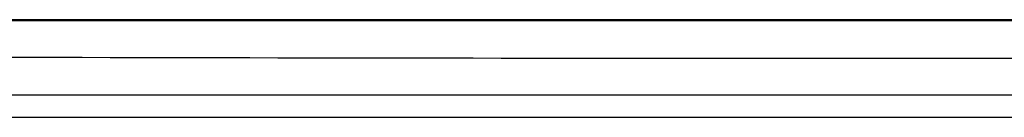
# Model space of a CAD drawing. Header units: millimetres. Extents: x 15231 to 16570, y 10019 to 11489.
# Tile 124 of 206: x 15966 to 16016, y 10738 to 10743. Entities that reach past the tile are written whole.
import ezdxf

# ---------------------------------------------------------------- set-up
doc = ezdxf.new("R2010")
doc.units = ezdxf.units.MM

msp = doc.modelspace()

# ---------------------------------------------------------------- linework, layer by layer
at = {"color": 7, "linetype": 'Continuous', "lineweight": 25}
for p, q in [((16107.188, 10742.844), (15924.906, 10742.844)), ((15923.2, 10739.002), (16108.896, 10739.002)), ((15921.65, 10737.857), (16110.444, 10737.857))]:
    msp.add_line(p, q, dxfattribs=at)
for points in [[(16107.188, 10742.796), (16076.809, 10742.79), (16046.428, 10742.788), (15985.666, 10742.788), (15955.286, 10742.79), (15924.906, 10742.796)], [(15924.404, 10741.06), (15954.951, 10740.936), (15985.499, 10740.871), (16046.596, 10740.871), (16077.144, 10740.936), (16107.69, 10741.06)]]:
    msp.add_open_spline(points, degree=3, knots=[0, 0, 0, 0, 0.5, 0.5, 1, 1, 1, 1], dxfattribs=at)

doc.saveas('drawing.dxf')
